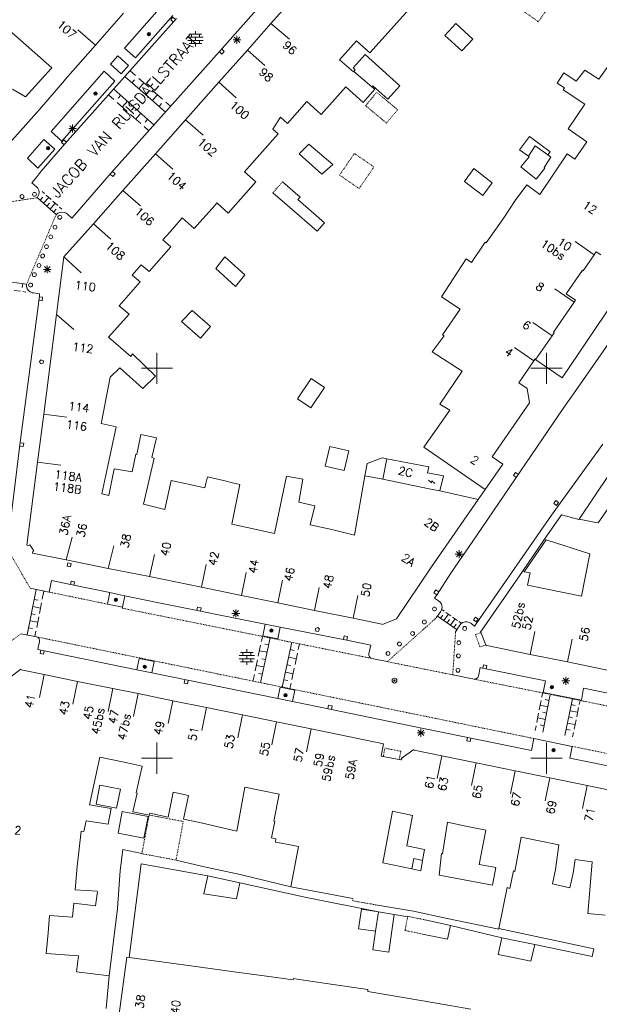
# Model space of a CAD drawing. Header units: millimetres. Extents: x 135944 to 142000, y 454200 to 456692.
# Tile 219 of 220: x 138232 to 138307, y 454868 to 454995. Entities that reach past the tile are written whole.
import ezdxf
from ezdxf.enums import TextEntityAlignment as Align

# ---------------------------------------------------------------- set-up
doc = ezdxf.new("R2010")
doc.units = ezdxf.units.MM
doc.linetypes.add('TotaalGBKN2013X$0$DIVIDE', pattern=[1.25, 0.5, -0.25, 0, -0.25, 0, -0.25])
doc.linetypes.add('TotaalGBKN2013X$0$HIDDEN', pattern=[0.375, 0.25, -0.125])
doc.layers.get('0').update_dxf_attribs({"color": 251})
doc.layers.add('TotaalGBKN2013X$0$GBKN binnenstad 2009$0$SEMANT_ SYMB_', color=251, linetype='Continuous')
doc.styles.add('TotaalGBKN2013X$0$TXT', font='txt.shx')

# ---------------------------------------------------------------- blocks, each defined once
blk = doc.blocks.new('TotaalGBKN2013X$0$A$C7E336BC7')
at = {"linetype": 'Continuous', "lineweight": 0}
for p, q in [((138266349, 455000000), (138258381, 454990994)), ((138264629, 454994211), (138269768, 455000000)), ((138250638, 454996481), (138245858, 454991067)), ((138282764, 454996489), (138280065, 454993490)), ((138252512, 454994850), (138238193, 454978776)), ((138242102, 454991428), (138245721, 454995528)), ((138252041, 454995260), (138247243, 454989826)), ((138264629, 454994211), (138261616, 454990816)), ((138264629, 454994211), (138267012, 454992201)), ((138277314, 454990433), (138280065, 454993490)), ((138286939, 454992696), (138288347, 454994199)), ((138288347, 454994199), (138290530, 454992215)), ((138236503, 454988529), (138231051, 454993381)), ((138242102, 454991428), (138239853, 454993414)), ((138253962, 454992448), (138255922, 454992448)), ((138254142, 454992848), (138255742, 454992848)), ((138254442, 454992448), (138254442, 454992848)), ((138254942, 454992848), (138254942, 454993248)), ((138254942, 454992048), (138254942, 454992448)), ((138255442, 454992448), (138255442, 454992848)), ((138259919, 454991770), (138260627, 454992478)), ((138260627, 454991770), (138259919, 454992478)), ((138260273, 454991624), (138260273, 454992624)), ((138289127, 454990709), (138286939, 454992696)), ((138290530, 454992215), (138289127, 454990709)), ((138238206, 454987014), (138242102, 454991428)), ((138258381, 454990994), (138244134, 454975071)), ((138245858, 454991067), (138247243, 454989826)), ((138253962, 454992048), (138255922, 454992048)), ((138254142, 454991648), (138255742, 454991648)), ((138254442, 454991648), (138254442, 454992048)), ((138254942, 454991248), (138254942, 454991648)), ((138255442, 454991648), (138255442, 454992048)), ((138259773, 454992124), (138260773, 454992124)), ((138273448, 454989576), (138275604, 454991972)), ((138275604, 454991972), (138277314, 454990433)), ((138244985, 454990079), (138244023, 454988989)), ((138244985, 454990079), (138246350, 454988814)), ((138261616, 454990816), (138257941, 454986674)), ((138261616, 454990816), (138263860, 454988825)), ((138275174, 454988520), (138276736, 454990252)), ((138276736, 454990252), (138281178, 454986243)), ((138306716, 454987061), (138308933, 454990211)), ((138236419, 454988436), (138233135, 454984794)), ((138236503, 454988529), (138236419, 454988436)), ((138244023, 454988989), (138245423, 454987764)), ((138246350, 454988814), (138245423, 454987764)), ((138273448, 454989576), (138275209, 454988014)), ((138275444, 454988277), (138275174, 454988520)), ((138243227, 454988088), (138236412, 454980370)), ((138243227, 454988088), (138244606, 454986840)), ((138245921, 454987378), (138247832, 454985705)), ((138246580, 454988130), (138247232, 454987559)), ((138247667, 454987178), (138248527, 454986425)), ((138275268, 454988080), (138275209, 454988014)), ((138275444, 454988277), (138275268, 454988080)), ((138277600, 454986110), (138275268, 454988080)), ((138302239, 454987887), (138301344, 454986582)), ((138303809, 454986813), (138302239, 454987887)), ((138304905, 454988250), (138303809, 454986813)), ((138306716, 454987061), (138304905, 454988250)), ((138234945, 454983204), (138238129, 454986924)), ((138244606, 454986840), (138237798, 454979130)), ((138238129, 454986924), (138238206, 454987014)), ((138246791, 454986616), (138247121, 454986992)), ((138247661, 454985854), (138248320, 454986607)), ((138248527, 454986425), (138248972, 454986035)), ((138257941, 454986674), (138253679, 454981873)), ((138257942, 454986673), (138260186, 454984682)), ((138274238, 454986107), (138271069, 454982534)), ((138274238, 454986107), (138276458, 454984102)), ((138277716, 454986227), (138277600, 454986110)), ((138277964, 454985784), (138277600, 454986110)), ((138279616, 454984512), (138277716, 454986227)), ((138281178, 454986243), (138279616, 454984512)), ((138301344, 454986582), (138302284, 454985967)), ((138302284, 454985967), (138302121, 454985691)), ((138233135, 454984794), (138231459, 454985804)), ((138244468, 454984454), (138243820, 454985030)), ((138246378, 454984092), (138244485, 454985777)), ((138245348, 454985009), (138245016, 454984635)), ((138247832, 454985705), (138249210, 454984498)), ((138248531, 454985093), (138248861, 454985469)), ((138249401, 454984331), (138250060, 454985083)), ((138249407, 454985655), (138249794, 454985316)), ((138249794, 454985316), (138250712, 454984512)), ((138276458, 454984102), (138277964, 454985784)), ((138302121, 454985691), (138304910, 454983866)), ((138245695, 454983361), (138244899, 454984070)), ((138246212, 454984240), (138245547, 454983493)), ((138246194, 454982917), (138245695, 454983361)), ((138247690, 454982924), (138246378, 454984092)), ((138247075, 454983472), (138246742, 454983099)), ((138249210, 454984498), (138251094, 454982849)), ((138250271, 454983569), (138250601, 454983945)), ((138251147, 454984131), (138251760, 454983595)), ((138266760, 454981410), (138269230, 454984192)), ((138270622, 454982958), (138269230, 454984192)), ((138302762, 454980695), (138304910, 454983866)), ((138228326, 454975841), (138234945, 454983204)), ((138247035, 454982169), (138246626, 454982533)), ((138247921, 454981380), (138247035, 454982169)), ((138247938, 454982704), (138247273, 454981957)), ((138249622, 454981205), (138247690, 454982924)), ((138264877, 454980675), (138265856, 454982214)), ((138265856, 454982214), (138266760, 454981410)), ((138271069, 454982534), (138270622, 454982958)), ((138238820, 454980391), (138239528, 454981099)), ((138239528, 454980391), (138238820, 454981099)), ((138239174, 454980245), (138239174, 454981245)), ((138248955, 454980460), (138248353, 454980996)), ((138248801, 454981935), (138248469, 454981562)), ((138253679, 454981873), (138249815, 454977519)), ((138253679, 454981873), (138255923, 454979882)), ((138236412, 454980370), (138237798, 454979130)), ((138238674, 454980745), (138239674, 454980745)), ((138261529, 454975517), (138265565, 454980064)), ((138265565, 454980064), (138264877, 454980675)), ((138296522, 454978012), (138297817, 454979744)), ((138297817, 454979744), (138300457, 454977771)), ((138305172, 454979029), (138302762, 454980695)), ((138235482, 454979319), (138233371, 454976927)), ((138238193, 454978776), (138235132, 454975269)), ((138235482, 454979319), (138236876, 454978087)), ((138268260, 454977502), (138269495, 454978763)), ((138269495, 454978763), (138272594, 454976121)), ((138297664, 454977203), (138298558, 454978546)), ((138298558, 454978546), (138300148, 454977358)), ((138303646, 454976822), (138305172, 454979029)), ((138236876, 454978087), (138234726, 454975651)), ((138249815, 454977519), (138245637, 454972812)), ((138249815, 454977519), (138252059, 454975527)), ((138271160, 454974912), (138268260, 454977502)), ((138297664, 454977203), (138296522, 454978012)), ((138296680, 454975834), (138297762, 454977130)), ((138297762, 454977130), (138297664, 454977203)), ((138300546, 454977060), (138299686, 454975761)), ((138300457, 454977771), (138300148, 454977358)), ((138300148, 454977358), (138300546, 454977060)), ((138300895, 454974896), (138302649, 454977512)), ((138302649, 454977512), (138303646, 454976822)), ((138233371, 454976927), (138234726, 454975651)), ((138272594, 454976121), (138271160, 454974912)), ((138298688, 454974252), (138296680, 454975834)), ((138299686, 454975761), (138299801, 454975653)), ((138234610, 454974580), (138233940, 454973800)), ((138235132, 454975269), (138234610, 454974580)), ((138244134, 454975071), (138240040, 454970320)), ((138261233, 454975184), (138261529, 454975517)), ((138261233, 454975184), (138262690, 454973891)), ((138289463, 454973970), (138290661, 454975608)), ((138290661, 454975608), (138293043, 454973803)), ((138299801, 454975653), (138298688, 454974252)), ((138300895, 454974896), (138299152, 454972295)), ((138233940, 454973800), (138234540, 454973290)), ((138234540, 454973290), (138234724, 454973080)), ((138262690, 454973891), (138259156, 454969904)), ((138266104, 454973913), (138268364, 454971947)), ((138291843, 454972163), (138289463, 454973970)), ((138293043, 454973803), (138291843, 454972163)), ((138295980, 454971510), (138297461, 454973533)), ((138297461, 454973533), (138299152, 454972295)), ((138234727, 454972019), (138234610, 454971870)), ((138234724, 454973080), (138234841, 454972826)), ((138234842, 454972273), (138234727, 454972019)), ((138234841, 454972826), (138234881, 454972550)), ((138234881, 454972550), (138234842, 454972273)), ((138235260, 454972690), (138235579, 454972402)), ((138235791, 454972211), (138236429, 454971636)), ((138245637, 454972812), (138241846, 454968539)), ((138245637, 454972812), (138247881, 454970820)), ((138267006, 454970659), (138264881, 454972508)), ((138234639, 454971902), (138237069, 454969711)), ((138235015, 454971564), (138235350, 454971935)), ((138235440, 454971181), (138236110, 454971923)), ((138235865, 454970797), (138236200, 454971169)), ((138236290, 454970414), (138236960, 454971157)), ((138236641, 454971444), (138237279, 454970869)), ((138257430, 454970897), (138254781, 454967913)), ((138257698, 454971199), (138257430, 454970897)), ((138259156, 454969904), (138257698, 454971199)), ((138268364, 454971947), (138268102, 454971645)), ((138268102, 454971645), (138271520, 454968672)), ((138295980, 454971510), (138294500, 454969315)), ((138236715, 454970031), (138237050, 454970402)), ((138237266, 454969875), (138237050, 454969690)), ((138237525, 454969992), (138237266, 454969875)), ((138237491, 454970677), (138237810, 454970390)), ((138237806, 454970033), (138237525, 454969992)), ((138238087, 454969995), (138237806, 454970033)), ((138238347, 454969880), (138238087, 454969995)), ((138238470, 454969790), (138238347, 454969880)), ((138239060, 454969260), (138238470, 454969790)), ((138240040, 454970320), (138239060, 454969260)), ((138270560, 454967565), (138267006, 454970659)), ((138241846, 454968539), (138238071, 454964287)), ((138241846, 454968539), (138244090, 454966547)), ((138253236, 454969282), (138251690, 454967518)), ((138254781, 454967913), (138253236, 454969282)), ((138271520, 454968672), (138270560, 454967565)), ((138292243, 454966079), (138294500, 454969315)), ((138251690, 454967518), (138250764, 454966461)), ((138250764, 454966461), (138251778, 454965573)), ((138290360, 454963564), (138292121, 454966161)), ((138292121, 454966161), (138292243, 454966079)), ((138306127, 454964571), (138303657, 454966274)), ((138251778, 454965573), (138248990, 454962392)), ((138302011, 454948791), (138312843, 454964833)), ((138306127, 454964571), (138304712, 454962511)), ((138306384, 454964945), (138306127, 454964571)), ((138306953, 454964554), (138306384, 454964945)), ((138235930, 454962180), (138235930, 454963180)), ((138238071, 454964287), (138237122, 454956901)), ((138238071, 454964287), (138240285, 454962254)), ((138247976, 454963279), (138246816, 454961955)), ((138248990, 454962392), (138247976, 454963279)), ((138257543, 454962780), (138258722, 454964275)), ((138258722, 454964275), (138261281, 454961974)), ((138289701, 454964031), (138288034, 454961455)), ((138290360, 454963564), (138289701, 454964031)), ((138314991, 454963296), (138303466, 454946714)), ((138235430, 454962680), (138236430, 454962680)), ((138235576, 454962326), (138236284, 454963034)), ((138236284, 454962326), (138235576, 454963034)), ((138246816, 454961955), (138247830, 454961068)), ((138260089, 454960491), (138257543, 454962780)), ((138261281, 454961974), (138260089, 454960491)), ((138304597, 454962590), (138302502, 454959541)), ((138304712, 454962511), (138304597, 454962590)), ((138233262, 454960779), (138230121, 454961199)), ((138232774, 454960845), (138232708, 454960349)), ((138233270, 454960478), (138233260, 454960760)), ((138247830, 454961068), (138245156, 454958014)), ((138288034, 454961455), (138286538, 454959143)), ((138232505, 454959872), (138231682, 454959982)), ((138233190, 454959780), (138232779, 454959835)), ((138233358, 454960211), (138233270, 454960478)), ((138233518, 454959978), (138233358, 454960211)), ((138233736, 454959800), (138233518, 454959978)), ((138233996, 454959689), (138233736, 454959800)), ((138234160, 454959660), (138233996, 454959689)), ((138234940, 454959550), (138234160, 454959660)), ((138234910, 454959260), (138234940, 454959550)), ((138303548, 454958501), (138301078, 454960204)), ((138302502, 454959541), (138303697, 454958720)), ((138232420, 454940186), (138234910, 454959260)), ((138286538, 454959143), (138288916, 454957585)), ((138303548, 454958501), (138300909, 454954624)), ((138303697, 454958720), (138303548, 454958501)), ((138237122, 454956901), (138235479, 454944108)), ((138237122, 454956901), (138239355, 454954981)), ((138243782, 454953972), (138246428, 454956943)), ((138246428, 454956943), (138245156, 454958014)), ((138253169, 454955982), (138254531, 454957421)), ((138254531, 454957421), (138256871, 454955371)), ((138286656, 454954295), (138288916, 454957585)), ((138255582, 454953868), (138253169, 454955982)), ((138300711, 454954164), (138298241, 454955867)), ((138256871, 454955371), (138255582, 454953868)), ((138286865, 454954148), (138286656, 454954295)), ((138300981, 454954554), (138300711, 454954164)), ((138300909, 454954624), (138300981, 454954554)), ((138246636, 454951505), (138243782, 454953972)), ((138285318, 454952106), (138286865, 454954148)), ((138300711, 454954164), (138298619, 454951152)), ((138246861, 454951836), (138246636, 454951505)), ((138249837, 454948995), (138246861, 454951836)), ((138250000, 454950000), (138250000, 454952000)), ((138289181, 454949633), (138285318, 454952106)), ((138298352, 454950971), (138295882, 454952674)), ((138300000, 454950000), (138300000, 454952000)), ((138298352, 454950971), (138296438, 454948136)), ((138298352, 454950971), (138298487, 454951171)), ((138298520, 454951220), (138298487, 454951171)), ((138298487, 454951171), (138302011, 454948791)), ((138298619, 454951152), (138298520, 454951220)), ((138245224, 454950052), (138244016, 454948867)), ((138245224, 454950052), (138248210, 454947408)), ((138248000, 454950000), (138250000, 454950000)), ((138250000, 454950000), (138252000, 454950000)), ((138250000, 454948000), (138250000, 454950000)), ((138286294, 454945415), (138289181, 454949633)), ((138298000, 454950000), (138300000, 454950000)), ((138300000, 454950000), (138302000, 454950000)), ((138300000, 454948000), (138300000, 454950000)), ((138244016, 454948867), (138242892, 454943077)), ((138248210, 454947408), (138249837, 454948995)), ((138269802, 454948692), (138268046, 454946078)), ((138271503, 454947549), (138269802, 454948692)), ((138296438, 454948136), (138297493, 454947411)), ((138269747, 454944935), (138271503, 454947549)), ((138297493, 454947411), (138297828, 454945566)), ((138303466, 454946714), (138302219, 454944955)), ((138268046, 454946078), (138269747, 454944935)), ((138297828, 454945566), (138293042, 454938636)), ((138284245, 454939894), (138287584, 454944618)), ((138287584, 454944618), (138286294, 454945415)), ((138302219, 454944955), (138291107, 454928624)), ((138235479, 454944108), (138234691, 454937976)), ((138235479, 454944108), (138238455, 454943726)), ((138242859, 454942923), (138242892, 454943077)), ((138244771, 454942486), (138242859, 454942923)), ((138243696, 454937513), (138244771, 454942486)), ((138247404, 454938956), (138247929, 454941530)), ((138247929, 454941530), (138248740, 454941354)), ((138248740, 454941354), (138249951, 454941091)), ((138249951, 454941091), (138249349, 454938539)), ((138230787, 454926868), (138232420, 454940186)), ((138271604, 454937439), (138272200, 454939983)), ((138272200, 454939983), (138274623, 454939416)), ((138274623, 454939416), (138274028, 454936872)), ((138292135, 454934462), (138284245, 454939894)), ((138300617, 454931183), (138307240, 454940253)), ((138234691, 454937976), (138233321, 454927306)), ((138234691, 454937976), (138237667, 454937594)), ((138246801, 454936738), (138247290, 454938980)), ((138247290, 454938980), (138247404, 454938956)), ((138249662, 454938472), (138248286, 454932596)), ((138249349, 454938539), (138249662, 454938472)), ((138277001, 454937783), (138278904, 454938508)), ((138278904, 454938508), (138279501, 454938391)), ((138279501, 454938391), (138278994, 454935794)), ((138284881, 454937371), (138279501, 454938391)), ((138293042, 454938636), (138294394, 454937707)), ((138243696, 454937513), (138242917, 454933906)), ((138243838, 454933672), (138244531, 454937114)), ((138244531, 454937114), (138246801, 454936738)), ((138274028, 454936872), (138271604, 454937439)), ((138276695, 454936216), (138277001, 454937783)), ((138284741, 454936601), (138284881, 454937371)), ((138292135, 454934462), (138294394, 454937707)), ((138251024, 454931902), (138251836, 454935621)), ((138251836, 454935621), (138256154, 454934678)), ((138256286, 454935224), (138256501, 454936095)), ((138258535, 454935606), (138256501, 454936095)), ((138259884, 454935262), (138258535, 454935606)), ((138265107, 454928812), (138266622, 454936156)), ((138266622, 454936156), (138268744, 454935802)), ((138268744, 454935802), (138268201, 454932841)), ((138276695, 454936216), (138275346, 454928607)), ((138278994, 454935794), (138276695, 454936216)), ((138278994, 454935794), (138284924, 454934560)), ((138286791, 454936201), (138284741, 454936601)), ((138286309, 454934272), (138286791, 454936201)), ((138308137, 454936507), (138304177, 454930663)), ((138256154, 454934678), (138256286, 454935224)), ((138256154, 454934678), (138256286, 454935224)), ((138259599, 454930023), (138260644, 454935091)), ((138260644, 454935091), (138259884, 454935262)), ((138284924, 454934560), (138286309, 454934272)), ((138291246, 454933188), (138286309, 454934272)), ((138292135, 454934462), (138291246, 454933188)), ((138306611, 454930170), (138309438, 454934252)), ((138242917, 454933906), (138243838, 454933672)), ((138268201, 454932841), (138270252, 454932380)), ((138291246, 454933188), (138285227, 454924556)), ((138248286, 454932596), (138251024, 454931902)), ((138270252, 454932380), (138269682, 454929933)), ((138291440, 454917930), (138300617, 454931183)), ((138299757, 454928072), (138301928, 454931220)), ((138301928, 454931220), (138304151, 454930616)), ((138304151, 454930616), (138304177, 454930663)), ((138306332, 454930227), (138304177, 454930663)), ((138262561, 454929372), (138259599, 454930023)), ((138262561, 454929372), (138265107, 454928812)), ((138269682, 454929933), (138272435, 454929329)), ((138275346, 454928607), (138272435, 454929329)), ((138306611, 454930170), (138306332, 454930227)), ((138238360, 454925427), (138239109, 454928331)), ((138291107, 454928624), (138287708, 454923724)), ((138296905, 454923933), (138299757, 454928072)), ((138297123, 454923896), (138299959, 454928007)), ((138299757, 454928072), (138299959, 454928007)), ((138299959, 454928007), (138305542, 454926206)), ((138233321, 454927306), (138233529, 454927279)), ((138233529, 454927279), (138233668, 454927377)), ((138233668, 454927377), (138234217, 454926600)), ((138234217, 454926600), (138234078, 454926502)), ((138243746, 454924343), (138244462, 454927252)), ((138288426, 454925811), (138289134, 454926519)), ((138289134, 454925811), (138288426, 454926519)), ((138288780, 454925665), (138288780, 454926665)), ((138234078, 454926502), (138234037, 454926296)), ((138234037, 454926296), (138238360, 454925427)), ((138238360, 454925427), (138243746, 454924343)), ((138249038, 454923278), (138249696, 454926105)), ((138288280, 454926165), (138289280, 454926165)), ((138305542, 454926206), (138304472, 454920775)), ((138243746, 454924343), (138249038, 454923280)), ((138255723, 454921911), (138256321, 454924851)), ((138285227, 454924556), (138280743, 454917857)), ((138236452, 454922784), (138236160, 454921304)), ((138239113, 454922227), (138236452, 454922784)), ((138249038, 454923280), (138255723, 454921911)), ((138260860, 454920859), (138261458, 454923799)), ((138265518, 454919905), (138266116, 454922845)), ((138287708, 454923724), (138285960, 454921010)), ((138291627, 454916281), (138296905, 454923933)), ((138297123, 454923896), (138296905, 454923933)), ((138297879, 454923769), (138297123, 454923896)), ((138297563, 454922171), (138297879, 454923769)), ((138234509, 454921624), (138233359, 454915804)), ((138234329, 454921666), (138233734, 454921804)), ((138236160, 454921304), (138234329, 454921666)), ((138243943, 454921239), (138239113, 454922227)), ((138255723, 454921911), (138260860, 454920859)), ((138270233, 454918957), (138270831, 454921897)), ((138299637, 454921752), (138297563, 454922171)), ((138304472, 454920775), (138299637, 454921752)), ((138234255, 454920342), (138234746, 454920245)), ((138235491, 454921436), (138235281, 454920374)), ((138243636, 454919758), (138243943, 454921239)), ((138243943, 454921239), (138245048, 454921013)), ((138245048, 454921013), (138245872, 454920839)), ((138245565, 454919358), (138245872, 454920839)), ((138250237, 454919920), (138245872, 454920839)), ((138260860, 454920859), (138265518, 454919905)), ((138275191, 454917939), (138275792, 454920879)), ((138285640, 454920540), (138285960, 454921010)), ((138286130, 454920190), (138285640, 454920540)), ((138286287, 454920067), (138286130, 454920190)), ((138234076, 454919438), (138235058, 454919244)), ((138235191, 454919922), (138234923, 454918565)), ((138245565, 454919358), (138243636, 454919758)), ((138263887, 454917179), (138250237, 454919920)), ((138260123, 454918066), (138260123, 454919066)), ((138265518, 454919905), (138270233, 454918958)), ((138270233, 454918958), (138275191, 454917939)), ((138286460, 454919846), (138286287, 454920067)), ((138286410, 454918780), (138286538, 454919030)), ((138286564, 454919585), (138286460, 454919846)), ((138286538, 454919030), (138286591, 454919306)), ((138286560, 454919060), (138286877, 454918839)), ((138286591, 454919306), (138286564, 454919585)), ((138233898, 454918532), (138234388, 454918435)), ((138234834, 454918113), (138234566, 454916756)), ((138259623, 454918566), (138260623, 454918566)), ((138259769, 454918212), (138260477, 454918920)), ((138260477, 454918212), (138259769, 454918920)), ((138275191, 454917939), (138278881, 454917180)), ((138278931, 454917156), (138280743, 454917857)), ((138285840, 454917980), (138286410, 454918780)), ((138286013, 454918223), (138288512, 454916481)), ((138286412, 454917945), (138286697, 454918355)), ((138286835, 454917650), (138287407, 454918470)), ((138287089, 454918691), (138287724, 454918249)), ((138287258, 454917355), (138287544, 454917765)), ((138287682, 454917060), (138288253, 454917880)), ((138287936, 454918101), (138288571, 454917659)), ((138290770, 454916950), (138291440, 454917930)), ((138233541, 454916723), (138234031, 454916626)), ((138233719, 454917628), (138234700, 454917434)), ((138263592, 454915710), (138263887, 454917179)), ((138263887, 454917179), (138265799, 454916795)), ((138265799, 454916795), (138265504, 454915326)), ((138274370, 454915120), (138265799, 454916795)), ((138278881, 454917180), (138278931, 454917156)), ((138288105, 454916765), (138288391, 454917175)), ((138288330, 454916190), (138288860, 454917040)), ((138288782, 454917511), (138289100, 454917290)), ((138288860, 454917040), (138289042, 454917253)), ((138289042, 454917253), (138289276, 454917405)), ((138289276, 454917405), (138289543, 454917486)), ((138289543, 454917486), (138289823, 454917488)), ((138289823, 454917488), (138290092, 454917411)), ((138290092, 454917411), (138290280, 454917300)), ((138290280, 454917300), (138290770, 454916950)), ((138232582, 454915963), (138234542, 454915561)), ((138234477, 454916304), (138234339, 454915603)), ((138234542, 454915561), (138234578, 454915554)), ((138234753, 454915470), (138234578, 454915554)), ((138234881, 454915323), (138234753, 454915470)), ((138234939, 454915138), (138234881, 454915323)), ((138263302, 454909687), (138264525, 454915419)), ((138263404, 454914960), (138263545, 454915617)), ((138265504, 454915326), (138263592, 454915710)), ((138291546, 454916226), (138291627, 454916281)), ((138292242, 454914410), (138291546, 454916226)), ((138297883, 454913315), (138298479, 454916256)), ((138302682, 454912337), (138303278, 454915278)), ((138234710, 454913924), (138234925, 454914965)), ((138235304, 454913821), (138234710, 454913924)), ((138234925, 454914965), (138234939, 454915138)), ((138261536, 454913560), (138261536, 454913960)), ((138263003, 454913080), (138263304, 454914490)), ((138264332, 454914516), (138263843, 454914620)), ((138267312, 454914858), (138266091, 454909117)), ((138267113, 454913920), (138267602, 454913816)), ((138268293, 454914661), (138268142, 454913953)), ((138277450, 454914500), (138274370, 454915120)), ((138277200, 454913400), (138277450, 454914500)), ((138292329, 454914447), (138292242, 454914410)), ((138297883, 454913316), (138292329, 454914447)), ((138247428, 454911319), (138235304, 454913821)), ((138247731, 454912794), (138247428, 454911319)), ((138249641, 454912401), (138247731, 454912794)), ((138260556, 454913160), (138262516, 454913160)), ((138260556, 454912760), (138262516, 454912760)), ((138260736, 454913560), (138262336, 454913560)), ((138261036, 454913160), (138261036, 454913560)), ((138261036, 454912360), (138261036, 454912760)), ((138261536, 454912760), (138261536, 454913160)), ((138262036, 454913160), (138262036, 454913560)), ((138262036, 454912360), (138262036, 454912760)), ((138264132, 454913577), (138263154, 454913786)), ((138263931, 454912637), (138263442, 454912741)), ((138266907, 454912956), (138267886, 454912748)), ((138268039, 454913471), (138267732, 454912024)), ((138277198, 454913198), (138277200, 454913400)), ((138277273, 454913010), (138277198, 454913198)), ((138277415, 454912866), (138277273, 454913010)), ((138277590, 454912790), (138277415, 454912866)), ((138277590, 454912790), (138279560, 454912380)), ((138302682, 454912337), (138297883, 454913316)), ((138232524, 454911396), (138231109, 454910357)), ((138232588, 454911326), (138232524, 454911396)), ((138249338, 454910925), (138249641, 454912401)), ((138260736, 454912360), (138262336, 454912360)), ((138261536, 454911960), (138261536, 454912360)), ((138262603, 454911202), (138262903, 454912611)), ((138263731, 454911698), (138262753, 454911907)), ((138266702, 454911991), (138267191, 454911887)), ((138267629, 454911542), (138267321, 454910095)), ((138291250, 454910520), (138291490, 454911610)), ((138291490, 454911610), (138291780, 454911550)), ((138291780, 454911550), (138299872, 454909934)), ((138307977, 454911258), (138302682, 454912337)), ((138235508, 454910731), (138232588, 454911326)), ((138235508, 454910731), (138234909, 454907792)), ((138239819, 454909853), (138235508, 454910731)), ((138247428, 454911319), (138249338, 454910925)), ((138265500, 454907656), (138249338, 454910925)), ((138262322, 454909887), (138262502, 454910732)), ((138263531, 454910758), (138263042, 454910863)), ((138266497, 454911027), (138267475, 454910819)), ((138287960, 454910690), (138290700, 454910130)), ((138290700, 454910130), (138290849, 454910131)), ((138290849, 454910131), (138291033, 454910202)), ((138291033, 454910202), (138291174, 454910338)), ((138291174, 454910338), (138291250, 454910520)), ((138302118, 454909567), (138302826, 454910275)), ((138302826, 454909567), (138302118, 454910275)), ((138302472, 454909421), (138302472, 454910421)), ((138239819, 454909853), (138239220, 454906914)), ((138244339, 454908936), (138239819, 454909853)), ((138244339, 454908936), (138243740, 454905997)), ((138247576, 454908279), (138244339, 454908936)), ((138265797, 454909123), (138265500, 454907656)), ((138267709, 454908737), (138265797, 454909123)), ((138266292, 454910063), (138266781, 454909959)), ((138267218, 454909613), (138267071, 454908917)), ((138299581, 454908425), (138299872, 454909934)), ((138301972, 454909921), (138302972, 454909921)), ((138304758, 454908961), (138304487, 454907421)), ((138304758, 454908961), (138309631, 454907990)), ((138247576, 454908279), (138246977, 454905340)), ((138252050, 454907369), (138247576, 454908279)), ((138265500, 454907656), (138267412, 454907271)), ((138267412, 454907271), (138267709, 454908737)), ((138299378, 454907810), (138299489, 454908380)), ((138299530, 454903352), (138300469, 454908185)), ((138304487, 454907421), (138299581, 454908425)), ((138303315, 454907611), (138302369, 454902918)), ((138252050, 454907369), (138251451, 454904430)), ((138256357, 454906494), (138252050, 454907369)), ((138256357, 454906494), (138255758, 454903555)), ((138260973, 454905555), (138256357, 454906494)), ((138272418, 454906262), (138267412, 454907271)), ((138299062, 454906185), (138299299, 454907404)), ((138300162, 454906604), (138299180, 454906794)), ((138300320, 454907416), (138299829, 454907512)), ((138303167, 454906877), (138303658, 454906778)), ((138304108, 454906482), (138303869, 454905295)), ((138304295, 454907411), (138304188, 454906878)), ((138260973, 454905555), (138260374, 454902616)), ((138265352, 454904665), (138260973, 454905555)), ((138282114, 454904233), (138272418, 454906262)), ((138298746, 454904559), (138298983, 454905778)), ((138299846, 454904978), (138298864, 454905169)), ((138300004, 454905791), (138299513, 454905886)), ((138302848, 454905294), (138303338, 454905195)), ((138303008, 454906085), (138303988, 454905888)), ((138265352, 454904665), (138264753, 454901726)), ((138269805, 454903758), (138265352, 454904665)), ((138298060, 454900997), (138282114, 454904233)), ((138298548, 454903543), (138298667, 454904153)), ((138299688, 454904165), (138299197, 454904261)), ((138302689, 454904502), (138303669, 454904304)), ((138303789, 454904899), (138303549, 454903710)), ((138269805, 454903758), (138269206, 454900819)), ((138269805, 454903758), (138279064, 454901852)), ((138283389, 454903259), (138284389, 454903259)), ((138283535, 454902905), (138284243, 454903613)), ((138284243, 454902905), (138283535, 454903613)), ((138283889, 454902759), (138283889, 454903759)), ((138298060, 454900997), (138298373, 454902524)), ((138298373, 454902524), (138303287, 454901520)), ((138302529, 454903710), (138303019, 454903611)), ((138303469, 454903314), (138303350, 454902720)), ((138250000, 454900000), (138250000, 454902000)), ((138279064, 454901852), (138278760, 454900276)), ((138300000, 454900000), (138300000, 454902000)), ((138302978, 454899999), (138303287, 454901520)), ((138242674, 454900133), (138241357, 454894038)), ((138245802, 454899476), (138242674, 454900133)), ((138248000, 454900000), (138250000, 454900000)), ((138250000, 454900000), (138252000, 454900000)), ((138250000, 454898000), (138250000, 454900000)), ((138281313, 454899802), (138278760, 454900276)), ((138281337, 454899956), (138282964, 454901110)), ((138282964, 454901110), (138283004, 454901043)), ((138283004, 454901043), (138286559, 454900316)), ((138286559, 454900316), (138285960, 454897377)), ((138286559, 454900316), (138290958, 454899416)), ((138298000, 454900000), (138300000, 454900000)), ((138300000, 454900000), (138302000, 454900000)), ((138300000, 454898000), (138300000, 454900000)), ((138302978, 454899999), (138314292, 454897704)), ((138245802, 454899476), (138248101, 454898993)), ((138248101, 454898993), (138247320, 454895571)), ((138281385, 454899789), (138281313, 454899802)), ((138281424, 454899910), (138281337, 454899956)), ((138281385, 454899789), (138281424, 454899910)), ((138290958, 454899416), (138290359, 454896477)), ((138290958, 454899416), (138295992, 454898385)), ((138295992, 454898385), (138295393, 454895446)), ((138295992, 454898385), (138300426, 454897479)), ((138300426, 454897479), (138299827, 454894540)), ((138300426, 454897479), (138305229, 454896496)), ((138242202, 454894095), (138242689, 454896544)), ((138242689, 454896544), (138245316, 454896021)), ((138260255, 454890655), (138261273, 454896289)), ((138261273, 454896289), (138263572, 454895807)), ((138305229, 454896496), (138304630, 454893557)), ((138305229, 454896496), (138309621, 454895604)), ((138245316, 454896021), (138244829, 454893572)), ((138247472, 454895522), (138246922, 454893110)), ((138247320, 454895571), (138247472, 454895522)), ((138251454, 454892456), (138252065, 454895639)), ((138252065, 454895639), (138254046, 454895223)), ((138253405, 454892168), (138254046, 454895223)), ((138265667, 454895367), (138263572, 454895807)), ((138265020, 454891920), (138265667, 454895367)), ((138241357, 454894038), (138244119, 454893532)), ((138244829, 454893572), (138242202, 454894095)), ((138244119, 454893532), (138243729, 454891537)), ((138245021, 454890366), (138245559, 454893161)), ((138245559, 454893161), (138248872, 454892524)), ((138246922, 454893110), (138249042, 454892715)), ((138248872, 454892524), (138248334, 454889729)), ((138249042, 454892715), (138249110, 454892968)), ((138249110, 454892968), (138251454, 454892456)), ((138280233, 454893190), (138279006, 454886602)), ((138280233, 454893190), (138282803, 454892671)), ((138282803, 454892671), (138282089, 454888740)), ((138240908, 454891960), (138240612, 454890589)), ((138243729, 454891537), (138240908, 454891960)), ((138255685, 454891690), (138253405, 454892168)), ((138258027, 454891160), (138255685, 454891690)), ((138258027, 454891160), (138260255, 454890655)), ((138264699, 454889778), (138265138, 454891878)), ((138265138, 454891878), (138265020, 454891920)), ((138287297, 454891776), (138286652, 454887750)), ((138289450, 454891342), (138287297, 454891776)), ((138292215, 454890784), (138289450, 454891342)), ((138239778, 454886129), (138240290, 454890658)), ((138240612, 454890589), (138240290, 454890658)), ((138248334, 454889729), (138245021, 454890366)), ((138291370, 454886359), (138292215, 454890784)), ((138265273, 454889646), (138264699, 454889778)), ((138265209, 454889252), (138265273, 454889646)), ((138266870, 454888913), (138265209, 454889252)), ((138266870, 454888913), (138268156, 454888665)), ((138268156, 454888665), (138267166, 454883524)), ((138282089, 454888740), (138284323, 454888282)), ((138295922, 454885458), (138296740, 454889861)), ((138296740, 454889861), (138299075, 454889390)), ((138299075, 454889390), (138301579, 454888886)), ((138301579, 454888886), (138301157, 454885740)), ((138245271, 454885609), (138245638, 454888276)), ((138245638, 454888276), (138248068, 454887765)), ((138284323, 454888282), (138284090, 454886901)), ((138286532, 454887779), (138286223, 454885018)), ((138286652, 454887750), (138286532, 454887779)), ((138239778, 454886129), (138239491, 454883129)), ((138246455, 454874450), (138247991, 454886441)), ((138247991, 454886441), (138256514, 454884926)), ((138252452, 454886931), (138255879, 454886124)), ((138255879, 454886124), (138260702, 454885075)), ((138282716, 454885807), (138279006, 454886602)), ((138282957, 454887133), (138282716, 454885807)), ((138284090, 454886901), (138282957, 454887133)), ((138284090, 454886901), (138283864, 454885561)), ((138291625, 454886309), (138291370, 454886359)), ((138293503, 454885974), (138291625, 454886309)), ((138303410, 454885242), (138303668, 454887026)), ((138303668, 454887026), (138305862, 454886708)), ((138305862, 454886708), (138305504, 454882568)), ((138244947, 454880742), (138245271, 454885609)), ((138256034, 454882604), (138256514, 454884926)), ((138256514, 454884926), (138260635, 454883996)), ((138260702, 454885075), (138267166, 454883524)), ((138283864, 454885561), (138282716, 454885807)), ((138293048, 454883703), (138286223, 454885018)), ((138293503, 454885974), (138293048, 454883703)), ((138295309, 454883272), (138295752, 454885555)), ((138295752, 454885555), (138295922, 454885458)), ((138300746, 454883870), (138301157, 454885740)), ((138303410, 454885242), (138303000, 454883375)), ((138260635, 454883996), (138260217, 454881956)), ((138260635, 454883996), (138269216, 454882116)), ((138303000, 454883375), (138300746, 454883870)), ((138239491, 454883129), (138242351, 454882938)), ((138242355, 454882867), (138242097, 454881070)), ((138242351, 454882938), (138242355, 454882867)), ((138260217, 454881956), (138256034, 454882604)), ((138267166, 454883524), (138275159, 454882000)), ((138293891, 454878159), (138294945, 454883416)), ((138294945, 454883416), (138295309, 454883272)), ((138305504, 454882568), (138305291, 454880103)), ((138239327, 454881389), (138239160, 454879600)), ((138242097, 454881070), (138239327, 454881389)), ((138269216, 454882116), (138278431, 454880296)), ((138278065, 454881199), (138282918, 454880380)), ((138236226, 454879822), (138236026, 454877624)), ((138239160, 454879600), (138236226, 454879822)), ((138243878, 454872078), (138244947, 454880742)), ((138275869, 454878137), (138276233, 454880619)), ((138276233, 454880619), (138278431, 454880296)), ((138278067, 454877814), (138278431, 454880296)), ((138278431, 454880296), (138280458, 454879974)), ((138280458, 454879974), (138279741, 454875107)), ((138280458, 454879974), (138282188, 454879664)), ((138282918, 454880380), (138287229, 454879451)), ((138305291, 454880103), (138307516, 454879852)), ((138284441, 454879260), (138287669, 454878552)), ((138287229, 454879451), (138293870, 454878056)), ((138287669, 454878552), (138287302, 454876779)), ((138287669, 454878552), (138294263, 454876952)), ((138235784, 454874961), (138236026, 454877624)), ((138278067, 454877814), (138275869, 454878137)), ((138277713, 454875406), (138278067, 454877814)), ((138287302, 454876779), (138284067, 454877451)), ((138293870, 454878056), (138293891, 454878159)), ((138306059, 454875566), (138293891, 454878159)), ((138293772, 454874829), (138294263, 454876952)), ((138294263, 454876952), (138296377, 454876529)), ((138296377, 454876529), (138298491, 454876106)), ((138298491, 454876106), (138298001, 454873986)), ((138298491, 454876106), (138305844, 454874577)), ((138239937, 454874673), (138235784, 454874961)), ((138279741, 454875107), (138277713, 454875406)), ((138295950, 454874395), (138293772, 454874829)), ((138305844, 454874577), (138306059, 454875566)), ((138239674, 454872584), (138239937, 454874673)), ((138244908, 454865469), (138246135, 454874494)), ((138246135, 454874494), (138246455, 454874450)), ((138246455, 454874450), (138250567, 454873889)), ((138250567, 454873889), (138254352, 454873372)), ((138298001, 454873986), (138295950, 454874395)), ((138239674, 454872584), (138243878, 454872078)), ((138254352, 454873372), (138259919, 454872613)), ((138259919, 454872613), (138264040, 454872050)), ((138243878, 454872078), (138243470, 454867894)), ((138264040, 454872050), (138267481, 454871581)), ((138267481, 454871581), (138267511, 454871731)), ((138267511, 454871731), (138267984, 454871661)), ((138267984, 454871661), (138272634, 454870976)), ((138272634, 454870976), (138277081, 454870321)), ((138277061, 454870089), (138277081, 454870321)), ((138281594, 454869310), (138277061, 454870089)), ((138281594, 454869310), (138285882, 454868573)), ((138285882, 454868573), (138290272, 454867818))]:
    blk.add_line(p, q, dxfattribs=at)
at = {"linetype": 'TotaalGBKN2013X$0$DIVIDE', "lineweight": 0}
for p, q in [((138298939, 454994443), (138296323, 454996302)), ((138300229, 454996259), (138298939, 454994443)), ((138276774, 454983668), (138278194, 454985385)), ((138278194, 454985385), (138280878, 454983165)), ((138279458, 454981448), (138276774, 454983668)), ((138280878, 454983165), (138279458, 454981448)), ((138273431, 454974775), (138275338, 454977552)), ((138275338, 454977552), (138277854, 454975825)), ((138277854, 454975825), (138275947, 454973048)), ((138275947, 454973048), (138273431, 454974775)), ((138264881, 454972508), (138266104, 454973913)), ((138248068, 454887765), (138248996, 454892706)), ((138248996, 454892706), (138253382, 454891882)), ((138253382, 454891882), (138252452, 454886931)), ((138248066, 454887755), (138248068, 454887765)), ((138252452, 454886931), (138248066, 454887755)), ((138275109, 454881714), (138275159, 454882000)), ((138278065, 454881199), (138275109, 454881714)), ((138282188, 454879664), (138281826, 454877914)), ((138282200, 454879723), (138282188, 454879664)), ((138284441, 454879260), (138282200, 454879723)), ((138281826, 454877914), (138284067, 454877451))]:
    blk.add_line(p, q, dxfattribs=at)
at = {"linetype": 'TotaalGBKN2013X$0$HIDDEN', "lineweight": 0}
for p, q in [((138234610, 454971870), (138227220, 454970740)), ((138233260, 454960760), (138237050, 454969690)), ((138233734, 454921804), (138230787, 454926868)), ((138236160, 454921304), (138243636, 454919758)), ((138245541, 454919240), (138245565, 454919358)), ((138277590, 454912790), (138245541, 454919240)), ((138279560, 454912380), (138285840, 454917980)), ((138228143, 454912800), (138232582, 454915963)), ((138234578, 454915554), (138298373, 454902524)), ((138288330, 454916190), (138287960, 454910690)), ((138290880, 454915850), (138291580, 454916110)), ((138291450, 454914260), (138290880, 454915850)), ((138292170, 454914520), (138291450, 454914260)), ((138279560, 454912380), (138287960, 454910690)), ((138301483, 454907983), (138290700, 454910130)), ((138317728, 454904681), (138301483, 454907983)), ((138279070, 454900280), (138279250, 454901290)), ((138279250, 454901290), (138281300, 454900880)), ((138303287, 454901520), (138347282, 454892534)), ((138281300, 454900880), (138281100, 454899870))]:
    blk.add_line(p, q, dxfattribs=at)
at = {"linetype": 'Continuous', "lineweight": 0}
for points in [[(138252403, 454994732), (138252062, 454995027), (138251768, 454994686), (138252108, 454994392)], [(138258011, 454990579), (138258347, 454990280), (138258646, 454990616), (138258310, 454990915)], [(138238396, 454979008), (138238055, 454979303), (138237761, 454978962), (138238101, 454978668)], [(138243988, 454974906), (138244325, 454974608), (138244623, 454974946), (138244285, 454975243)], [(138234834, 454958709), (138235281, 454958658), (138235331, 454959106), (138234884, 454959156)], [(138235392, 454950650), (138235427, 454950941), (138235123, 454951081), (138234913, 454950854), (138235064, 454950585), (138235392, 454950650)], [(138232401, 454940008), (138232848, 454939957), (138232898, 454940405), (138232451, 454940455)], [(138296388, 454936385), (138296016, 454936638), (138295763, 454936266), (138296135, 454936013)], [(138285652, 454935239), (138285274, 454935563), (138285229, 454935317), (138284851, 454935641)], [(138300916, 454932660), (138301284, 454932401), (138301543, 454932769), (138301175, 454933028), (138300916, 454932660)], [(138238548, 454925066), (138238465, 454924624), (138238907, 454924540), (138238990, 454924982), (138238548, 454925066)], [(138239333, 454922185), (138239417, 454922627), (138238974, 454922710), (138238891, 454922268)], [(138286180, 454921330), (138285808, 454921583), (138285555, 454921211), (138285927, 454920958)], [(138255579, 454918848), (138255667, 454919290), (138255226, 454919378), (138255138, 454918937)], [(138290619, 454917733), (138290987, 454917474), (138291246, 454917842), (138290878, 454918101), (138290619, 454917733)], [(138270402, 454916295), (138270690, 454916241), (138270851, 454916534), (138270639, 454916759), (138270360, 454916627), (138270402, 454916295)], [(138274379, 454915156), (138274467, 454915598), (138274026, 454915686), (138273938, 454915245)], [(138235083, 454913863), (138234999, 454913421), (138235441, 454913337), (138235525, 454913779)], [(138292257, 454911453), (138292346, 454911894), (138291904, 454911983), (138291816, 454911542)], [(138253575, 454910061), (138253484, 454909620), (138253925, 454909529), (138254016, 454909970)], [(138272385, 454906259), (138272476, 454906700), (138272035, 454906791), (138271944, 454906350)], [(138289842, 454902666), (138289752, 454902225), (138290193, 454902135), (138290283, 454902576)]]:
    blk.add_lwpolyline(points, dxfattribs=at)
for centre, radius in [((138248973, 454992865), 215), ((138248973, 454992865), 155), ((138248973, 454992865), 95), ((138248973, 454992865), 35), ((138242116, 454985234), 215), ((138242116, 454985234), 155), ((138242116, 454985234), 95), ((138242116, 454985234), 35), ((138236030, 454978227), 215), ((138236030, 454978227), 155), ((138236030, 454978227), 95), ((138236030, 454978227), 35), ((138232690, 454972020), 250), ((138234290, 454972310), 250), ((138237530, 454969370), 250), ((138236920, 454968100), 250), ((138236380, 454966860), 250), ((138235830, 454965600), 250), ((138235330, 454964410), 250), ((138234870, 454963180), 250), ((138234270, 454962010), 250), ((138233780, 454960680), 250), ((138244744, 454920324), 215), ((138244744, 454920324), 155), ((138244744, 454920324), 95), ((138244744, 454920324), 35), ((138285620, 454919130), 250), ((138284320, 454917470), 250), ((138264691, 454916357), 215), ((138264691, 454916357), 155), ((138264691, 454916357), 95), ((138289490, 454916640), 250), ((138264691, 454916357), 35), ((138282810, 454915990), 250), ((138281120, 454914650), 250), ((138288740, 454914800), 250), ((138279660, 454913430), 250), ((138288690, 454913120), 250), ((138248432, 454911731), 215), ((138248432, 454911731), 155), ((138248432, 454911731), 95), ((138248432, 454911731), 35), ((138288640, 454911280), 250), ((138280481, 454909952), 310), ((138280481, 454909952), 95), ((138280481, 454909952), 35), ((138280481, 454909952), 22.4), ((138300688, 454909111), 215), ((138300688, 454909111), 155), ((138300688, 454909111), 95), ((138300688, 454909111), 35), ((138266502, 454908063), 215), ((138266502, 454908063), 155), ((138266502, 454908063), 95), ((138266502, 454908063), 35), ((138300905, 454901034), 215), ((138300905, 454901034), 155), ((138300905, 454901034), 95), ((138300905, 454901034), 35)]:
    blk.add_circle(centre, radius, dxfattribs=at)
at = {"linetype": 'Continuous', "lineweight": 0, "style": 'TotaalGBKN2013X$0$TXT'}
for s, rotation, p in [('107', 318.6522, (138239446, 454992564)), ('12', 325.69, (138306304, 454970114)), ('10bs', 325.69, (138302253, 454964242)), ('10', 325.69, (138303065, 454965403)), ('8', 325.69, (138299532, 454960191)), ('6', 325.69, (138297833, 454955273)), ('4', 325.69, (138295557, 454951814)), ('2', 325.1794, (138291164, 454937966)), ('2C', 347.3702, (138282812, 454936521)), ('2B', 325.3702, (138286016, 454929413)), ('2A', 325.3702, (138282977, 454924938)), ('41', 78.473, (138233900, 454908219)), ('43', 78.4815, (138238294, 454907330)), ('45', 78.4815, (138241375, 454906721)), ('45bs', 78.4923, (138242778, 454906437)), ('47', 78.4815, (138244624, 454906191)), ('47bs', 78.4923, (138246154, 454905699)), ('49', 78.4815, (138250461, 454904765)), ('51', 78.4815, (138254860, 454904012)), ('53', 78.4815, (138259510, 454903024)), ('55', 78.4815, (138264033, 454902071)), ('57', 78.4815, (138268384, 454901297)), ('59', 78.4815, (138270955, 454900679)), ('59bs', 78.4923, (138272358, 454900393)), ('59A', 78.4815, (138275184, 454899840)), ('61', 78.473, (138285219, 454897875)), ('63', 78.4708, (138286897, 454897578)), ('65', 78.4708, (138291304, 454896569)), ('67', 78.4708, (138296262, 454895613)), ('69', 78.4708, (138300795, 454894596)), ('71', 78.4708, (138305713, 454893650))]:
    blk.add_text(s, height=1054, rotation=rotation, dxfattribs=at).set_placement(p, align=Align.MIDDLE_RIGHT)
blk.add_text('JACOB VAN RUISDAELSTRAAT', height=1400, rotation=48.17962, dxfattribs=at).set_placement((138237249, 454971708))
for s, rotation, p in [('96', 318.4192, (138266380, 454991706)), ('98', 318.4192, (138263342, 454988238)), ('100', 318.4192, (138259589, 454984008)), ('102', 318.4192, (138255449, 454979258)), ('104', 318.4192, (138251514, 454974947)), ('106', 318.4192, (138247388, 454970369)), ('108', 318.4192, (138243648, 454965964)), ('110', 352.6819, (138239459, 454960699)), ('112', 352.6819, (138239149, 454952789)), ('114', 352.6819, (138238645, 454945188)), ('116', 352.6819, (138238338, 454942834)), ('118A', 352.6819, (138236865, 454936417)), ('118B', 352.6819, (138236685, 454934875)), ('36A', 78.5159, (138237969, 454928606)), ('36', 78.5181, (138240170, 454928342)), ('38', 78.5181, (138245812, 454926978)), ('40', 78.5181, (138250957, 454925935)), ('42', 78.5181, (138257109, 454924718)), ('44', 78.5181, (138262216, 454923707)), ('46', 78.5181, (138266822, 454922700)), ('48', 78.5181, (138271823, 454921729)), ('50', 78.5181, (138276676, 454920708)), ('52bs', 78.5502, (138296036, 454916638)), ('52', 78.5395, (138297399, 454916469)), ('56', 78.5503, (138304700, 454915023)), ('2', 354.8432, (138231706, 454890796)), ('38', 82.2634, (138247728, 454867901)), ('40', 82.2634, (138252266, 454867202))]:
    blk.add_text(s, height=1054, rotation=rotation, dxfattribs=at).set_placement(p, align=Align.MIDDLE_LEFT)

msp = doc.modelspace()

# ---------------------------------------------------------------- block references
at = {"layer": 'TotaalGBKN2013X$0$GBKN binnenstad 2009$0$SEMANT_ SYMB_', "xscale": 0.0009999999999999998, "yscale": 0.0009999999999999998, "zscale": 0.0009999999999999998}
msp.add_blockref('TotaalGBKN2013X$0$A$C7E336BC7', (0, 0), dxfattribs=at)

doc.saveas('drawing.dxf')
